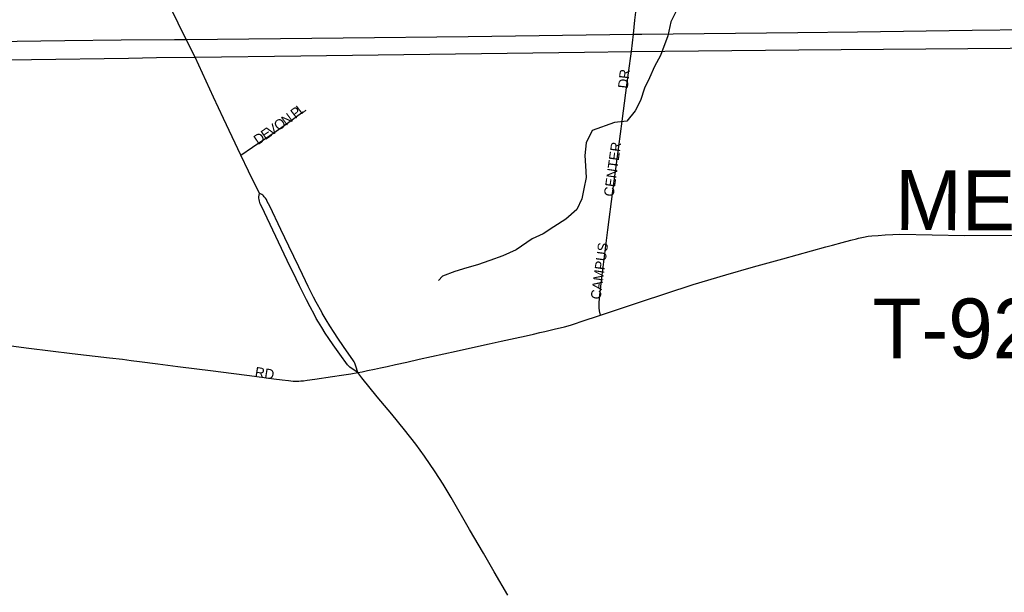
# Model space of a CAD drawing. Header units: feet. Extents: x 2113747 to 2516209, y 960708 to 1356798.
# Tile 63 of 206: x 2283441 to 2288369, y 1141125 to 1143992. Entities that reach past the tile are written whole.
import ezdxf

# ---------------------------------------------------------------- set-up
doc = ezdxf.new("R2010")
doc.units = ezdxf.units.FT
doc.header["$LTSCALE"] = 50
doc.header["$MEASUREMENT"] = 0
for name, color, linetype in [('0_Xref', 7, 'Continuous'), ('GM_X_City_Street', 251, 'Continuous'), ('GM_X_City_Street_Text', 251, 'Continuous'), ('GM_X_Minor_River', 5, 'Continuous'), ('GM_X_State_Route', 1, 'Continuous'), ('GM_X_Township_Road', 4, 'Continuous'), ('GM_X_Township_Road_Text', 4, 'Continuous')]:
    doc.layers.add(name, color=color, linetype=linetype)
doc.styles.add('Styledgn030', font='dgn030.shx')

# ---------------------------------------------------------------- blocks, each defined once
blk = doc.blocks.new('POR')
at = {"layer": 'GM_X_City_Street', "flags": 128}
for points in [[(2286512, 1143918.8), (2286519.7, 1143988.9), (2286528.4, 1144056.8)], [(2286502.3, 1143832), (2286512, 1143918.8)], [(2286348, 1142513.2), (2286343.2, 1142534.5), (2286341.5, 1142549.7), (2286340.9, 1142558.5), (2286340.9, 1142566.4), (2286341.1, 1142573.3), (2286341.5, 1142580.8), (2286342.3, 1142590), (2286343.3, 1142601), (2286345.8, 1142625.5), (2286351.9, 1142686.2), (2286384.9, 1142939.3), (2286410.2, 1143133.1), (2286424.8, 1143244.8), (2286439.4, 1143356.6), (2286455.9, 1143483.4), (2286474.5, 1143626.4), (2286487.5, 1143726.7), (2286502.3, 1143832)], [(2284548.1, 1143314.1), (2284605.7, 1143353.1), (2284693, 1143412.1), (2284724.7, 1143433.8), (2284753.4, 1143453.7), (2284781.7, 1143474.2), (2284857, 1143530.1)], [(2286348, 1142513.2), (2286542.5, 1142578.1), (2286812.3, 1142665.4), (2286975.3, 1142714.7), (2287113.9, 1142754.2), (2287260.1, 1142795.5), (2287404.1, 1142834.3), (2287475.1, 1142854.1), (2287509, 1142863.6), (2287557.1, 1142875.9), (2287600.9, 1142887.8), (2287628.9, 1142894.9)], [(2287628.9, 1142894.9), (2287638.6, 1142897.4), (2287664.4, 1142903.7), (2287688, 1142907.6), (2287706.4, 1142909)], [(2283397.4, 1142358.9), (2283486, 1142347.6), (2283703.5, 1142321.4), (2283890.7, 1142299.6), (2283955.8, 1142291.8), (2283998.8, 1142286.1), (2284040.1, 1142280.5), (2284132.5, 1142268.7), (2284232.8, 1142255.6), (2284408.3, 1142234.3), (2284499.4, 1142222.9), (2284591, 1142210.7), (2284713.1, 1142194.2), (2284753.9, 1142189), (2284785.2, 1142185.2), (2284809.9, 1142182.6), (2284829.6, 1142181.8), (2284837, 1142182.1), (2284848.3, 1142183), (2284861.8, 1142184.3), (2284879.6, 1142186.9), (2284917.1, 1142192.3), (2285005.7, 1142205.6), (2285051.6, 1142212.4), (2285097.2, 1142219.2), (2285132.5, 1142225.4)], [(2285132.5, 1142225.4), (2285154.5, 1142229.3), (2285181.8, 1142235), (2285216.1, 1142242.3), (2285247, 1142248.8), (2285279.1, 1142255.8), (2285321.7, 1142265.3), (2285378.6, 1142277.9), (2285440.7, 1142291.7), (2285501.5, 1142305.2), (2285624.4, 1142332.1), (2285721.2, 1142353.3), (2285789.8, 1142368.4), (2285850.6, 1142382.3), (2285920.1, 1142397.5), (2285974.8, 1142409.6), (2286013, 1142418.3), (2286043.9, 1142425.2), (2286069, 1142431.2), (2286095.6, 1142437.3), (2286122, 1142443.4), (2286145.1, 1142448.6), (2286167.2, 1142454.2), (2286198.1, 1142463.3), (2286222.8, 1142471.1), (2286251, 1142480.3), (2286348, 1142513.2)]]:
    blk.add_lwpolyline(points, dxfattribs=at)
at = {"layer": 'GM_X_Minor_River', "flags": 128}
blk.add_lwpolyline([(2286725, 1144031.1), (2286699.4, 1143980.8), (2286684, 1143910.6), (2286648.8, 1143812.2), (2286617.2, 1143757.9), (2286593.7, 1143701.6), (2286568.1, 1143649.4), (2286548.6, 1143587.2), (2286521, 1143534.9), (2286479.4, 1143484.5), (2286417.5, 1143478), (2286306, 1143437.1), (2286276.5, 1143374.8), (2286268.9, 1143312.7), (2286273.4, 1143260.6), (2286275.8, 1143202.6), (2286264.3, 1143144.4), (2286254.7, 1143094.3), (2286229.1, 1143042), (2286173.5, 1142993.5), (2286113.9, 1142955), (2286060.2, 1142920.6), (2286006.4, 1142894.1), (2285924.9, 1142839.4), (2285859.2, 1142808.9), (2285793.4, 1142786.3), (2285731.7, 1142763.8), (2285677.8, 1142749.4), (2285618, 1142730.9), (2285556.2, 1142708.4), (2285536.4, 1142686.2)], dxfattribs=at)
at = {"layer": 'GM_X_State_Route', "flags": 128}
for points in [[(2284318.6, 1143803.8), (2284274.2, 1143893.6), (2284193.4, 1144056.8), (2284169.9, 1144108.9), (2284158, 1144136.2)], [(2282947.6, 1143878.5), (2283665.7, 1143888.2), (2283948.4, 1143891.1), (2284215.8, 1143893.2), (2284274.2, 1143893.6), (2285058.8, 1143901.9), (2285685.3, 1143907.9), (2286512, 1143918.8), (2286554.6, 1143919.4), (2287335.5, 1143928.7), (2287633.2, 1143932), (2288207.5, 1143939.3), (2289323.2, 1143952.4)], [(2278897.4, 1143879), (2279006.8, 1143871.3), (2279178.8, 1143861.6), (2279398, 1143850.3), (2279646.9, 1143835.5), (2279951.4, 1143816.9), (2280213.6, 1143802.9), (2280511.7, 1143785.3), (2280685.3, 1143776.1), (2280836.1, 1143770.7), (2281000.1, 1143767.7), (2281203.5, 1143767.1), (2281472.6, 1143768.3), (2281689.2, 1143770), (2281977.9, 1143774.1), (2282109.2, 1143776), (2282204.3, 1143777.4), (2282752.3, 1143784.9), (2283041, 1143788.3), (2283500.3, 1143792.4), (2283985.8, 1143799.3), (2284125, 1143802.2), (2284318.6, 1143803.8)], [(2287339.7, 1143841.4), (2288821.6, 1143852.2), (2289008.7, 1143856.3), (2289356.7, 1143861.9), (2289855.7, 1143866.6), (2289931.4, 1143868.5)], [(2284318.6, 1143803.8), (2284847.5, 1143811.6), (2286267.9, 1143829.4), (2286502.3, 1143832), (2287339.7, 1143841.4)], [(2284640.3, 1143122), (2284586, 1143234.4), (2284548.1, 1143314.1), (2284460.7, 1143497.6), (2284411.2, 1143604.5), (2284318.6, 1143803.8)], [(2285132.5, 1142225.4), (2285105, 1142243.7), (2285092.6, 1142252.8), (2285086.4, 1142258.3), (2285081.9, 1142263.2), (2285043.4, 1142317.3), (2285010, 1142364.7), (2284988.2, 1142395.5), (2284970, 1142422.9), (2284952.2, 1142450.3), (2284936.2, 1142477.2), (2284924.9, 1142496.7), (2284915.8, 1142513.7), (2284894.5, 1142554.1), (2284876.3, 1142588.8), (2284855.9, 1142629.2), (2284841.2, 1142659.2), (2284824.3, 1142694.4), (2284780, 1142786.9), (2284650.3, 1143057.9), (2284644.6, 1143070.1), (2284642.1, 1143077.4), (2284640.3, 1143083.5), (2284638.8, 1143091.4), (2284638, 1143098.8), (2284638, 1143104.9), (2284638.8, 1143113.1), (2284640.3, 1143122)], [(2284954.6, 1142523), (2284952.1, 1142527.2), (2284924.3, 1142578.5), (2284911.7, 1142602.8), (2284897.8, 1142630.2), (2284884.8, 1142655.8), (2284870.5, 1142684.9), (2284855.8, 1142716.6), (2284837.5, 1142753.9), (2284788.1, 1142857.3), (2284747.7, 1142942), (2284692, 1143058.8), (2284680, 1143081.8), (2284675.3, 1143091), (2284670.5, 1143098.8), (2284664.9, 1143105.8), (2284660.9, 1143109.7), (2284657, 1143113.1), (2284651.9, 1143116.6), (2284646.4, 1143119.4), (2284640.3, 1143122)], [(2285132.5, 1142225.4), (2285122.9, 1142257.7), (2285117.4, 1142272), (2285114.2, 1142278.7), (2285110.6, 1142284.7), (2285060.6, 1142356.1), (2285033.3, 1142397), (2285014.6, 1142426), (2284993.7, 1142458.6), (2284975.1, 1142488.6), (2284954.6, 1142523)], [(2285884, 1141110.7), (2285816.2, 1141227.1), (2285762.6, 1141321.1), (2285692.6, 1141440.1), (2285600.3, 1141598.9), (2285559.7, 1141667), (2285520.4, 1141728.3), (2285466.4, 1141807.4), (2285423.4, 1141866.2), (2285367.1, 1141938.6), (2285303.3, 1142016.4), (2285229.5, 1142103.7), (2285153.8, 1142198.7), (2285132.5, 1142225.4)]]:
    blk.add_lwpolyline(points, dxfattribs=at)
at = {"layer": 'GM_X_Township_Road', "flags": 128}
blk.add_lwpolyline([(2287706.4, 1142909), (2287738.2, 1142911.8), (2287773.1, 1142915.3), (2287810.2, 1142916.7), (2287845.4, 1142917.4), (2288169.1, 1142911.7), (2288451.2, 1142913.3)], dxfattribs=at)
at = {"layer": 'GM_X_City_Street_Text', "char_height": 50, "attachment_point": 7, "line_spacing_factor": 0.8, "style": 'Styledgn030'}
for s, insert, rotation in [('{\\Fdgn000|c0;\\C256;DR}', (2286484.4, 1143645.5), 83.6638), ('{\\Fdgn000|c0;\\C256;L}', (2284848.3, 1143515.9), 37.6911), ('{\\Fdgn000|c0;\\C256;N}', (2284773.3, 1143459.2), 36.3694), ('{\\Fdgn000|c0;\\C256;P}', (2284820.5, 1143494.3), 37.6911), ('{\\Fdgn000|c0;\\C256;V}', (2284698.8, 1143408), 34.4781), ('{\\Fdgn000|c0;\\C256;O}', (2284735, 1143432.9), 34.4477), ('{\\Fdgn000|c0;\\C256;D}', (2284633.4, 1143363.2), 34.4477), ('{\\Fdgn000|c0;\\C256;E}', (2284669.7, 1143388.1), 34.4709), ('{\\Fdgn000|c0;\\C256;CENTER}', (2286414, 1143103.7), 81.9958), ('{\\Fdgn000|c0;\\C256;CAMPUS}', (2286348, 1142589), 82.1462), ('{\\Fdgn000|c0;\\C256;RD}', (2284615.1, 1142204.8), 351.0327)]:
    blk.add_mtext(s, dxfattribs=dict(at, insert=insert, rotation=rotation))
at = {"layer": 'GM_X_Township_Road_Text', "char_height": 300, "attachment_point": 7, "line_spacing_factor": 0.8, "style": 'Styledgn030'}
for s, insert, rotation in [('{\\Fdgn000|c0;\\C256;MELOY}', (2287821.3, 1142934.9), 359.8076), ('{\\Fdgn000|c0;\\C256;T-92}', (2287709.4, 1142291.8), 0)]:
    blk.add_mtext(s, dxfattribs=dict(at, insert=insert, rotation=rotation))

msp = doc.modelspace()

# ---------------------------------------------------------------- block references
at = {"layer": '0_Xref'}
msp.add_blockref('POR', (0, 0), dxfattribs=at)

doc.saveas('drawing.dxf')
